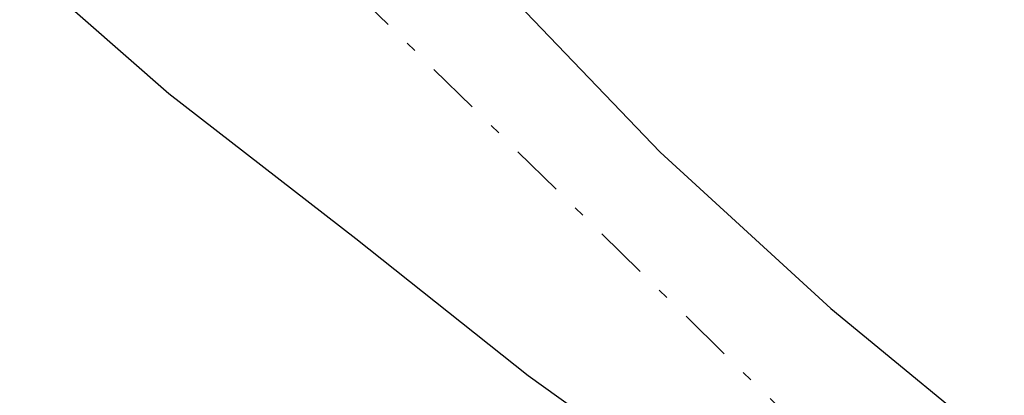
# Model space of a CAD drawing. Extents: x 573479 to 574989, y 161926 to 163436.
# Tile 80 of 256: x 573851.63 to 573860.84, y 162410.82 to 162414.34. Entities that reach past the tile are written whole.
import ezdxf

# ---------------------------------------------------------------- set-up
doc = ezdxf.new("R2010")
doc.units = 0
doc.linetypes.add('DASHDOT', pattern=[1, 0.5, -0.25, 0, -0.25])
doc.layers.add('12', color=7, linetype='CONTINUOUS')
doc.layers.add('57', color=7, linetype='CONTINUOUS')

msp = doc.modelspace()

# ---------------------------------------------------------------- linework, layer by layer
at = {"layer": '12', "color": 30, "linetype": 'CONTINUOUS', "extrusion": (-0.000115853, -7.8873e-05, 1)}
msp.add_lwpolyline([(573842.025556, 162414.330992), (573844.056556, 162413.073992), (573845.997556, 162411.660992), (573847.774556, 162410.478992), (573849.761556, 162408.657992), (573851.409556, 162407.126992), (573852.987556, 162405.581992), (573854.713556, 162404.085992), (573856.402556, 162402.706992), (573858.085556, 162401.258992), (573859.957556, 162399.670992), (573861.793556, 162398.011992), (573863.664556, 162396.273992), (573865.649556, 162394.482992), (573867.655556, 162392.673992), (573869.627556, 162390.921992), (573871.593556, 162389.110992), (573873.645556, 162387.353992), (573875.578556, 162385.599992), (573877.378556, 162384.028992), (573878.812556, 162382.393992), (573880.204556, 162380.305992), (573881.556556, 162378.545992), (573882.376556, 162377.434992), (573884.246556, 162376.207992), (573886.344556, 162375.335992), (573888.407556, 162374.541992), (573890.861556, 162374.062992), (573893.492556, 162373.644992), (573895.529556, 162373.119992), (573897.439556, 162372.366992), (573899.329556, 162371.301992), (573900.914556, 162369.976992), (573902.607556, 162368.518992), (573904.232556, 162367.046992), (573906.304556, 162365.611992), (573908.415556, 162364.540992), (573910.799556, 162363.585992), (573912.887556, 162362.382992), (573914.985556, 162361.029992), (573916.998556, 162359.581992), (573919.222556, 162358.146992), (573921.350556, 162356.785992), (573923.529556, 162355.417992), (573925.572556, 162353.970992), (573927.721556, 162352.440992), (573929.645556, 162350.987992), (573931.586556, 162349.744992), (573933.581556, 162348.585992), (573935.669556, 162347.563992), (573937.696556, 162346.536992), (573939.609556, 162345.422992), (573941.594556, 162344.263992), (573943.842556, 162343.240992), (573946.324556, 162342.472992), (573948.521556, 162341.957992), (573950.490556, 162341.387992), (573952.578556, 162340.665992), (573954.446556, 162339.799992), (573956.506556, 162338.885992), (573958.840556, 162337.607992), (573960.522556, 162336.499992), (573962.183556, 162334.918992), (573962.454556, 162334.414992), (573964.094556, 162332.692992), (573965.884556, 162331.140992), (573968.159556, 162329.678992), (573969.879556, 162328.592992), (573972.146556, 162327.260992), (573974.321556, 162325.791992), (573975.114556, 162325.279992)], dxfattribs=at)
at = {"layer": '12', "color": 30, "linetype": 'CONTINUOUS'}
for points in [[(573848.131, 162423.322, 690.992), (573850.136, 162422.023, 690.992), (573852.026, 162420.617, 690.992), (573853.503, 162418.615, 690.992), (573854.828, 162416.322, 690.992), (573856.144, 162414.64, 690.992), (573857.622, 162413.099, 690.992), (573859.216, 162411.635, 690.992), (573860.958, 162410.2, 690.993), (573862.538, 162408.955, 690.993), (573864.137, 162407.731, 690.993), (573865.754, 162406.218, 690.993), (573865.965, 162406.041, 690.993)], [(573845.398, 162421.84, 692.012), (573847.407, 162420.622, 692.012), (573848.907, 162418.731, 692.012), (573850.074, 162416.549, 692.012), (573851.419, 162415.059, 692.012), (573853.03, 162413.646, 692.012), (573854.777, 162412.291, 692.012), (573856.389, 162411.008, 692.012), (573858.172, 162409.726, 692.013), (573859.777, 162408.413, 692.013), (573861.463, 162406.904, 692.013), (573863.43, 162405.403, 692.013), (573865.262, 162403.974, 692.013), (573867.297, 162402.497, 692.013), (573869.306, 162400.958, 692.013), (573871.443, 162399.467, 692.013), (573873.415, 162397.876, 692.013), (573875.295, 162396.319, 692.014), (573876.919, 162394.687, 692.014), (573878.296, 162393.169, 692.014), (573879.96, 162391.048, 692.014)]]:
    msp.add_polyline3d(points, dxfattribs=at)
at = {"layer": '57', "color": 6, "linetype": 'DASHDOT'}
msp.add_line((573696.813, 162569.401, 697.382), (573896.998, 162373.209, 693.911), dxfattribs=at)

doc.saveas('drawing.dxf')
